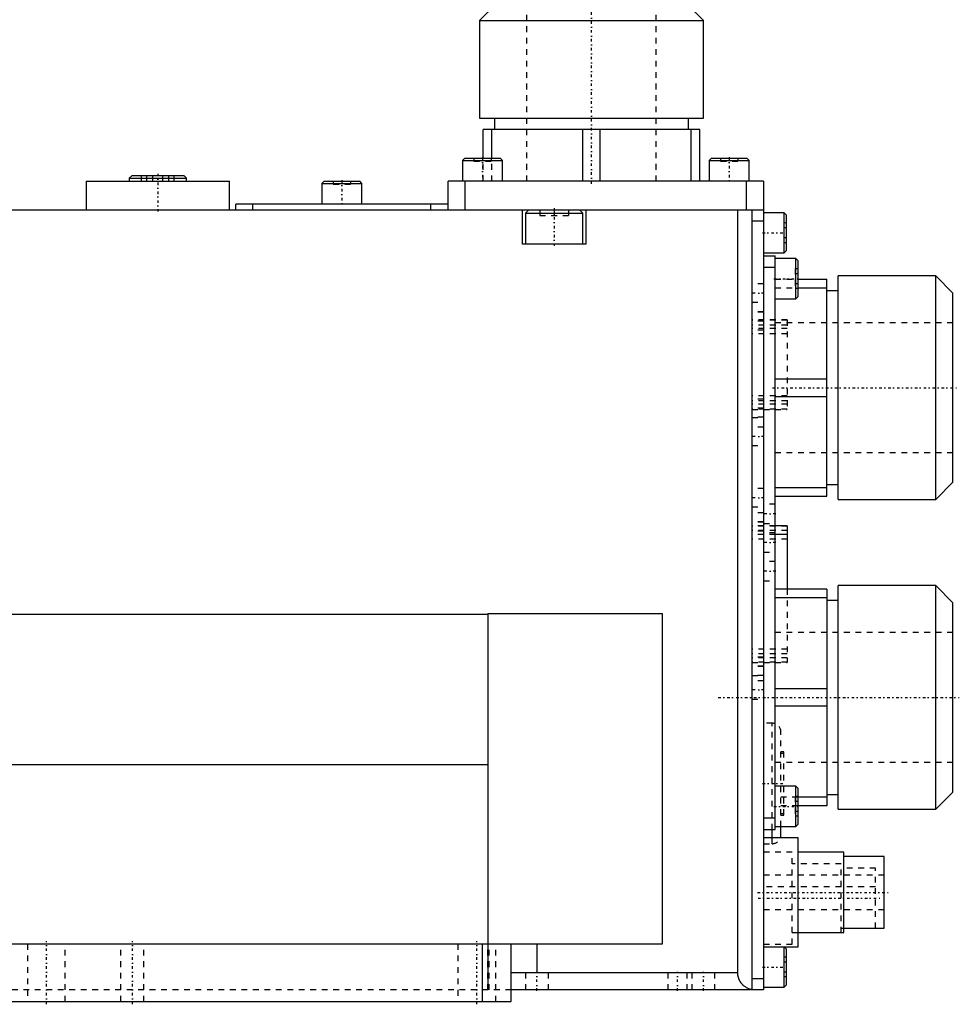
# Model space of a CAD drawing. Extents: x -204 to 209, y -3 to 513.
# Tile 2 of 3: x 45 to 209, y -2 to 169. Entities that reach past the tile are written whole.
import ezdxf

# ---------------------------------------------------------------- set-up
doc = ezdxf.new("R2010")
doc.units = 0
doc.linetypes.add('CENTER', pattern=[1.5, 0.45, -0.5, 0.05, -0.5])
doc.linetypes.add('DASHED', pattern=[2, 1, -1])
for name, color, linetype in [('AM_0', 7, 'CONTINUOUS'), ('AM_3', 7, 'DASHED'), ('AM_7', 7, 'CENTER')]:
    doc.layers.add(name, color=color, linetype=linetype)

msp = doc.modelspace()

# ---------------------------------------------------------------- linework, layer by layer
at = {"layer": 'AM_0', "color": 7, "linetype": 'CONTINUOUS'}
for p, q in [((128.5, 172), (125.5, 169)), ((164.5, 169), (161.5, 172)), ((125.5, 169), (125.5, 152)), ((125.5, 169), (164.5, 169)), ((164.5, 152), (164.5, 169)), ((125.5, 152), (164.5, 152)), ((128.1, 152), (128.1, 150)), ((161.9, 150), (161.9, 152)), ((126.1, 145), (126.1, 150)), ((163.9, 150), (126.1, 150)), ((127.62, 145), (127.62, 150)), ((143.48, 141), (143.48, 150)), ((146.52, 141), (146.52, 150)), ((162.38, 141), (162.38, 150)), ((163.9, 141), (163.9, 150)), ((122.9, 145), (122.5, 144.6)), ((122.5, 144.6), (122.5, 141)), ((122.5, 144.6), (129.5, 144.6)), ((122.9, 145), (129.1, 145)), ((129.5, 144.6), (129.1, 145)), ((129.5, 141), (129.5, 144.6)), ((165.9, 145), (165.5, 144.6)), ((165.5, 144.6), (165.5, 141)), ((165.5, 144.6), (172.5, 144.6)), ((165.9, 145), (172.1, 145)), ((172.5, 144.6), (172.1, 145)), ((172.5, 141), (172.5, 144.6)), ((56.93, 141), (56.93, 136)), ((56.93, 141), (81.93, 141)), ((64.93, 142), (64.43, 141.5)), ((64.43, 141.5), (64.43, 141)), ((64.43, 141.5), (74.43, 141.5)), ((64.93, 142), (73.93, 142)), ((74.43, 141.5), (73.93, 142)), ((74.43, 141), (74.43, 141.5)), ((81.93, 136), (81.93, 141)), ((98.4, 141), (98, 140.6)), ((98.4, 141), (104.6, 141)), ((105, 140.6), (104.6, 141)), ((120, 136), (120, 141)), ((175, 141), (120, 141)), ((123, 136), (123, 141)), ((172, 136), (172, 141)), ((175, 141), (175, 0)), ((98, 140.6), (98, 137)), ((98, 140.6), (105, 140.6)), ((105, 137), (105, 140.6)), ((-41.5, 136), (175, 136)), ((83, 136), (83, 137)), ((120, 137), (83, 137)), ((86, 136), (86, 137)), ((117, 136), (117, 137)), ((133, 130), (133, 136)), ((134.1, 136), (133.5, 135.4)), ((143.5, 135.4), (142.9, 136)), ((144, 136), (144, 130)), ((170.5, 3), (170.5, 136)), ((173, 0), (173, 136)), ((133.5, 135.4), (133.5, 130)), ((133.5, 135.4), (143.5, 135.4)), ((143.5, 130), (143.5, 135.4)), ((175, 134), (173, 134)), ((178.6, 135.5), (175, 135.5)), ((179, 135.1), (178.6, 135.5)), ((178.6, 128.5), (178.6, 135.5)), ((179, 128.9), (179, 135.1)), ((144, 130), (133, 130)), ((178.6, 128.5), (179, 128.9)), ((175, 128.5), (178.6, 128.5)), ((175, 128), (177, 128)), ((177, 28), (177, 128)), ((180.6, 127.5), (177, 127.5)), ((181, 127.1), (180.6, 127.5)), ((180.6, 120.5), (180.6, 127.5)), ((181, 120.9), (181, 127.1)), ((175, 126), (177, 126)), ((181, 123.9), (186, 123.9)), ((186, 86.1), (186, 123.9)), ((205, 124.5), (188, 124.5)), ((188, 85.5), (188, 124.5)), ((208, 121.5), (205, 124.5)), ((205, 85.5), (205, 124.5)), ((181, 122.38), (186, 122.38)), ((188, 121.9), (186, 121.9)), ((177, 120.5), (180.6, 120.5)), ((180.6, 120.5), (181, 120.9)), ((208, 88.5), (208, 121.5)), ((177, 106.52), (186, 106.52)), ((177, 103.48), (186, 103.48)), ((177, 87.62), (186, 87.62)), ((186, 88.1), (188, 88.1)), ((205, 85.5), (208, 88.5)), ((177, 86.1), (186, 86.1)), ((188, 85.5), (205, 85.5)), ((179.1, 80.9), (177, 80.9)), ((179.1, 80.9), (179.1, 69.9)), ((179.1, 79.4), (177, 79.4)), ((205, 70.5), (188, 70.5)), ((188, 31.5), (188, 70.5)), ((208, 67.5), (205, 70.5)), ((205, 31.5), (205, 70.5)), ((186, 69.9), (177, 69.9)), ((186, 69.9), (186, 32.1)), ((186, 68.38), (177, 68.38)), ((188, 67.9), (186, 67.9)), ((208, 34.5), (208, 67.5)), ((-41.5, 65.52), (126.95, 65.52)), ((126.95, 65.62), (157.3, 65.62)), ((126.95, 65.62), (126.95, 8)), ((157.3, 65.62), (157.3, 8)), ((186, 52.52), (177, 52.52)), ((186, 49.48), (177, 49.48)), ((-38, 39.3), (126.95, 39.3)), ((180.6, 35.5), (177, 35.5)), ((181, 35.1), (180.6, 35.5)), ((180.6, 28.5), (180.6, 35.5)), ((181, 28.9), (181, 35.1)), ((205, 31.5), (208, 34.5)), ((186, 33.62), (181, 33.62)), ((186, 34.1), (188, 34.1)), ((186, 32.1), (181, 32.1)), ((188, 31.5), (205, 31.5)), ((175, 30), (177, 30)), ((175, 28), (177, 28)), ((176.5, 26.49), (176.5, 27.99)), ((177, 28.5), (180.6, 28.5)), ((178, 27), (178, 28.5)), ((180.6, 28.5), (181, 28.9)), ((181, 26.5), (175, 26.5)), ((181, 7.5), (181, 26.5)), ((189, 24), (181, 24)), ((189, 10), (189, 24)), ((196, 23.25), (189, 23.25)), ((196, 10.75), (196, 23.25)), ((189, 10.75), (196, 10.75)), ((181, 10), (189, 10)), ((157.3, 8), (-7, 8)), ((126, -2), (126, 8)), ((131, -2), (131, 8)), ((135.5, 8), (135.5, 3)), ((175, 7.5), (181, 7.5)), ((179, 7.1), (178.6, 7.5)), ((178.6, 0.5), (178.6, 7.5)), ((179, 0.9), (179, 7.1)), ((170.5, 3), (131, 3)), ((173, 2), (175, 2)), ((175, 0), (131, 0)), ((175, 0.5), (178.6, 0.5)), ((178.6, 0.5), (179, 0.9)), ((-7, -2), (131, -2))]:
    msp.add_line(p, q, dxfattribs=at)
msp.add_polyline3d([(173, 0.04, 0), (172.89, 0.06, 0), (172.66, 0.12, 0), (172.44, 0.19, 0), (172.33, 0.24, 0), (172.22, 0.29, 0), (172.01, 0.39, 0), (171.82, 0.52, 0), (171.63, 0.66, 0), (171.52, 0.74, 0), (171.49, 0.77, 0), (171.46, 0.8, 0), (171.45, 0.81, 0), (171.44, 0.82, 0), (171.41, 0.85, 0), (171.38, 0.88, 0), (171.35, 0.9, 0), (171.33, 0.93, 0), (171.3, 0.96, 0), (171.29, 0.98, 0), (171.27, 0.99, 0), (171.25, 1.02, 0), (171.22, 1.05, 0), (171.21, 1.06, 0), (171.2, 1.08, 0), (171.17, 1.11, 0), (171.15, 1.14, 0), (171.13, 1.15, 0), (171.12, 1.17, 0), (171.1, 1.2, 0), (171.08, 1.23, 0), (171.05, 1.26, 0), (171.03, 1.3, 0), (171.01, 1.33, 0), (171, 1.34, 0), (170.99, 1.36, 0), (170.97, 1.39, 0), (170.95, 1.43, 0), (170.93, 1.46, 0), (170.91, 1.49, 0), (170.89, 1.53, 0), (170.88, 1.54, 0), (170.87, 1.56, 0), (170.85, 1.6, 0), (170.83, 1.63, 0), (170.81, 1.66, 0), (170.8, 1.7, 0), (170.78, 1.73, 0), (170.77, 1.75, 0), (170.76, 1.77, 0), (170.75, 1.81, 0), (170.73, 1.84, 0), (170.72, 1.88, 0), (170.7, 1.91, 0), (170.69, 1.95, 0), (170.68, 1.97, 0), (170.68, 1.99, 0), (170.66, 2.02, 0), (170.65, 2.06, 0), (170.64, 2.1, 0), (170.63, 2.14, 0), (170.62, 2.17, 0), (170.61, 2.19, 0), (170.61, 2.21, 0), (170.6, 2.25, 0), (170.59, 2.29, 0), (170.58, 2.3, 0), (170.58, 2.32, 0), (170.57, 2.36, 0), (170.56, 2.4, 0), (170.56, 2.42, 0), (170.55, 2.44, 0), (170.55, 2.48, 0), (170.54, 2.51, 0), (170.53, 2.55, 0), (170.53, 2.59, 0), (170.52, 2.63, 0), (170.52, 2.65, 0), (170.52, 2.67, 0), (170.51, 2.71, 0), (170.51, 2.75, 0), (170.51, 2.79, 0), (170.51, 2.82, 0), (170.5, 2.86, 0), (170.5, 2.88, 0), (170.5, 2.9, 0), (170.5, 2.94, 0), (170.5, 2.98, 0), (170.5, 3, 0)], dxfattribs=at)
msp.add_arc((176.5, 27), 1.5, 340.5288, 0, dxfattribs=at)
at = {"layer": 'AM_3', "color": 6, "linetype": 'DASHED'}
for p, q in [((133.7, 172), (133.7, 141)), ((156.3, 141), (156.3, 172)), ((124.5, 145), (124.5, 144.5)), ((124.5, 144.5), (127.5, 144.5)), ((126, 145), (126, 144.5)), ((126.1, 141), (126.1, 145)), ((127.5, 145), (127.5, 144.5)), ((127.62, 141), (127.62, 145)), ((167.5, 145), (167.5, 144.5)), ((167.5, 144.5), (170.5, 144.5)), ((169, 145), (169, 144.5)), ((170.5, 145), (170.5, 144.5)), ((64.93, 142), (65.15, 142)), ((66.6, 141), (66.6, 142)), ((67.5, 141), (67.5, 142)), ((68.54, 141), (68.54, 142)), ((70.32, 141), (70.32, 142)), ((71.36, 141), (71.36, 142)), ((72.25, 141), (72.25, 142)), ((100, 141), (100, 140.5)), ((101.5, 141), (101.5, 140.5)), ((103, 141), (103, 140.5)), ((100, 140.5), (103, 140.5)), ((136, 136), (136, 135)), ((138.5, 136), (138.5, 135)), ((141, 136), (141, 135)), ((136, 135), (141, 135)), ((179, 133.73), (178.5, 133.73)), ((178.5, 133.73), (178.5, 130.27)), ((179, 132.87), (178.5, 132.87)), ((179, 131.13), (178.5, 131.13)), ((179, 130.27), (178.5, 130.27)), ((181, 125.73), (180.5, 125.73)), ((180.5, 125.73), (180.5, 122.27)), ((177, 123.9), (181, 123.9)), ((181, 124.87), (180.5, 124.87)), ((175, 123.1), (173, 123.1)), ((177, 122.38), (181, 122.38)), ((181, 123.13), (180.5, 123.13)), ((181, 122.27), (180.5, 122.27)), ((173, 119.9), (175, 119.9)), ((175, 118.2), (173, 118.2)), ((175, 118.17), (173, 118.17)), ((179.1, 116.8), (173, 116.8)), ((179.1, 116.77), (173, 116.77)), ((179.1, 116.8), (179.1, 101.2)), ((175, 116.6), (173, 116.6)), ((175, 116.57), (173, 116.57)), ((179.1, 115.87), (173, 115.87)), ((179.1, 115.3), (173, 115.3)), ((208, 116.3), (177, 116.3)), ((175, 115), (173, 115)), ((179.1, 114.4), (173, 114.4)), ((179.1, 103.6), (173, 103.6)), ((175, 103), (173, 103)), ((179.1, 102.7), (173, 102.7)), ((179.1, 102.13), (173, 102.13)), ((175, 101.43), (173, 101.43)), ((175, 101.4), (173, 101.4)), ((179.1, 101.23), (173, 101.23)), ((173, 101.2), (179.1, 101.2)), ((175, 99.83), (173, 99.83)), ((173, 99.8), (175, 99.8)), ((175, 98.1), (173, 98.1)), ((173, 94.9), (175, 94.9)), ((177, 93.7), (208, 93.7)), ((175, 87.4), (173, 87.4)), ((173, 84.2), (175, 84.2)), ((177, 84.7), (175, 84.7)), ((175, 83.2), (173, 83.2)), ((175, 83.17), (173, 83.17)), ((175, 81.6), (173, 81.6)), ((175, 81.57), (173, 81.57)), ((177, 80.9), (173, 80.9)), ((179.1, 80.88), (173, 80.88)), ((175, 81.3), (177, 81.3)), ((179.1, 80.08), (173, 80.08)), ((175, 80), (173, 80)), ((177, 79.4), (173, 79.4)), ((177, 79.7), (175, 79.7)), ((179.1, 78.6), (173, 78.6)), ((175, 76.3), (177, 76.3)), ((177, 74.7), (175, 74.7)), ((175, 71.3), (177, 71.3)), ((179.1, 69.9), (179.1, 57.1)), ((208, 62.3), (177, 62.3)), ((179.1, 59.4), (173, 59.4)), ((179.1, 58.6), (173, 58.6)), ((175, 58), (173, 58)), ((179.1, 57.92), (173, 57.92)), ((179.1, 57.12), (173, 57.12)), ((173, 57.1), (179.1, 57.1)), ((175, 56.43), (173, 56.43)), ((175, 56.4), (173, 56.4)), ((175, 54.83), (173, 54.83)), ((173, 54.8), (175, 54.8)), ((175, 53.9), (173, 53.9)), ((173, 50.7), (175, 50.7)), ((176.5, 46.5), (175, 46.5)), ((176.5, 27.99), (176.5, 46.5)), ((178, 28.5), (178, 45)), ((178.5, 41.5), (178, 41.5)), ((178.5, 41.25), (178, 41.25)), ((178.5, 30.5), (178.5, 41.5)), ((177, 39.7), (208, 39.7)), ((181, 33.62), (177, 33.62)), ((181, 33.73), (180.5, 33.73)), ((180.5, 33.73), (180.5, 30.27)), ((181, 32.87), (180.5, 32.87)), ((181, 32.1), (177, 32.1)), ((181, 31.13), (180.5, 31.13)), ((178, 30.75), (178.5, 30.75)), ((178, 30.5), (178.5, 30.5)), ((181, 30.27), (180.5, 30.27)), ((176.5, 25.5), (176.5, 26.49)), ((175, 25.5), (176.5, 25.5)), ((180, 24), (175, 24)), ((180, 8), (180, 24)), ((188.5, 22), (180, 22)), ((188.5, 10), (188.5, 22)), ((194.5, 21.25), (188.5, 21.25)), ((194.5, 10.75), (194.5, 21.25)), ((196, 20), (175, 20)), ((181, 14), (181, 20)), ((194.5, 18), (175, 18)), ((175, 14), (196, 14)), ((188.5, 10.75), (189, 10.75)), ((180, 10), (181, 10)), ((46.7, 8), (46.7, -2)), ((53.3, -2), (53.3, 8)), ((63, -2), (63, 8)), ((67, -2), (67, 8)), ((121.7, 8), (121.7, -2)), ((126.95, 8), (126.95, 0)), ((126.96, 0), (126.96, 8)), ((127.15, 0), (127.15, 8)), ((128.3, -2), (128.3, 8)), ((175, 8), (180, 8)), ((179, 5.73), (178.5, 5.73)), ((178.5, 5.73), (178.5, 2.27)), ((179, 4.87), (178.5, 4.87)), ((133.5, 3), (133.5, 0)), ((137.5, 0), (137.5, 3)), ((158.3, 3), (158.3, 0)), ((161.7, 0), (161.7, 3)), ((162.5, 3), (162.5, 0)), ((166.5, 0), (166.5, 3)), ((179, 3.13), (178.5, 3.13)), ((179, 2.27), (178.5, 2.27)), ((131, 0), (-7, 0))]:
    msp.add_line(p, q, dxfattribs=at)
for centre, start, end in [((176.5, 45), 0, 90), ((176.5, 27), 270, 340.5288)]:
    msp.add_arc(centre, 1.5, start, end, dxfattribs=at)
at = {"layer": 'AM_7', "color": 4, "linetype": 'CENTER'}
for p, q in [((145, 140.55), (145, 387.25)), ((126, 145.2), (126, 140.8)), ((169, 145.2), (169, 140.8)), ((69.43, 142.3), (69.43, 135.7)), ((101.5, 141.2), (101.5, 136.8)), ((138.5, 136.3), (138.5, 129.7)), ((174.8, 132), (179.2, 132)), ((176.8, 124), (181.2, 124)), ((175.1, 121.5), (172.9, 121.5)), ((176.55, 105), (209.1, 105)), ((175.1, 96.5), (172.9, 96.5)), ((175.1, 85.8), (172.9, 85.8)), ((177.1, 83), (174.9, 83)), ((177.1, 78), (174.9, 78)), ((177.1, 73), (174.9, 73)), ((175.1, 52.3), (172.9, 52.3)), ((167.1, 51), (209.1, 51)), ((174.82, 36), (178.68, 36)), ((176.8, 32), (181.2, 32)), ((173.95, 17), (197.05, 17)), ((174.03, 16), (195.47, 16)), ((50, -2.5), (50, 8.5)), ((65, -2.5), (65, 8.5)), ((125, -2.5), (125, 8.5)), ((174.8, 4), (179.2, 4)), ((135.5, -0.15), (135.5, 3.15)), ((160, -0.15), (160, 3.15)), ((164.5, -0.15), (164.5, 3.15))]:
    msp.add_line(p, q, dxfattribs=at)

doc.saveas('drawing.dxf')
